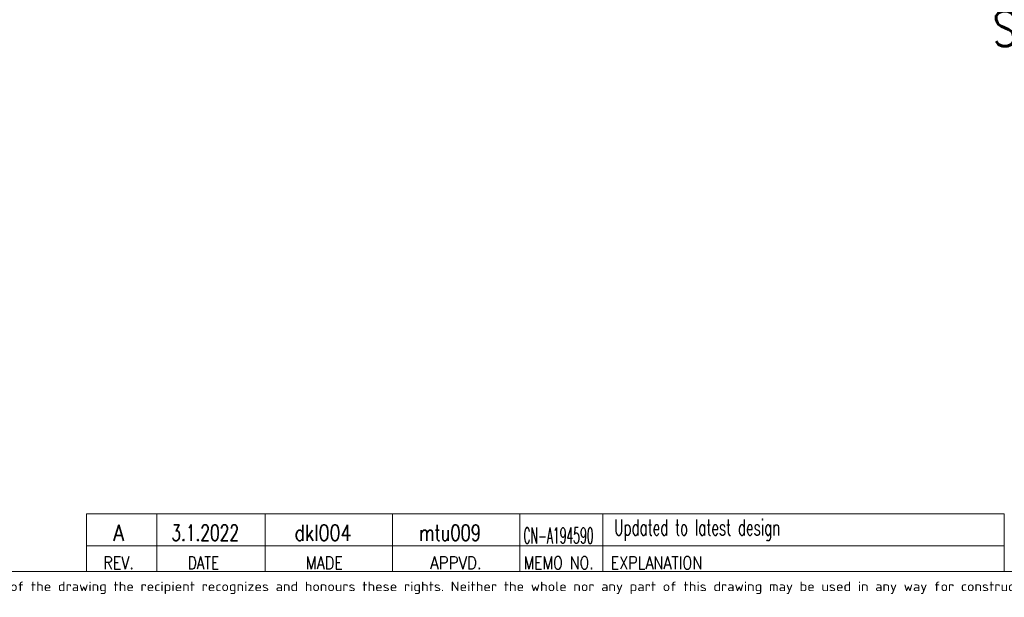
# Model space of a CAD drawing. Header units: inches. Extents: x 0 to 23760, y -13 to 16800.
# Tile 154 of 247: x 9978 to 16159, y 39 to 3665. Entities that reach past the tile are written whole.
import ezdxf

# ---------------------------------------------------------------- set-up
doc = ezdxf.new("R2010")
doc.units = ezdxf.units.IN
doc.layers.add('210', color=7, linetype='Continuous', true_color=0xffffff)
doc.layers.add('254', color=7, linetype='Continuous', true_color=0xffffff)
doc.styles.add('iso-1', font='isocp.shx')
doc.styles.add('latin_extended', font='simplex.shx')

msp = doc.modelspace()

# ---------------------------------------------------------------- linework, layer by layer
at = {"layer": '210', "color": 7, "linetype": 'Continuous', "lineweight": 18}
msp.add_line((200, 200), (23560, 200), dxfattribs=at)
at = {"layer": '254', "color": 7, "linetype": 'Continuous', "lineweight": 18}
for p, q in [((10398.467, 202.984), (10398.467, 562.984)), ((16158.482, 361.503), (10398.482, 361.503))]:
    msp.add_line(p, q, dxfattribs=at)
at = {"layer": '254', "color": 7, "linetype": 'Continuous', "lineweight": 13}
msp.add_line((16158.477, 562.984), (10398.477, 562.984), dxfattribs=at)
at = {"layer": '254', "color": 3, "linetype": 'Continuous', "lineweight": 18}
for p, q in [((10838.467, 562.984), (10838.467, 202.984)), ((11518.467, 202.984), (11518.467, 562.984)), ((12318.467, 562.984), (12318.467, 202.984)), ((13118.467, 202.984), (13118.467, 562.984)), ((13638.467, 562.984), (13638.467, 202.984))]:
    msp.add_line(p, q, dxfattribs=at)
at = {"layer": '254', "color": 3, "linetype": 'Continuous', "lineweight": 13}
for p, q in [((16158.467, 202.984), (16158.457, 562.984)), ((16158.487, 201.503), (10398.487, 201.503))]:
    msp.add_line(p, q, dxfattribs=at)

# ---------------------------------------------------------------- texts
at = {"layer": '210', "color": 211, "linetype": 'Continuous', "lineweight": 13, "insert": (7369.968, 59.059), "char_height": 60, "attachment_point": 7, "line_spacing_factor": 0.963855, "style": 'iso-1'}
msp.add_mtext('\\W1.2083;Copyright Wärtsilä. All rights reserved. By taking possession of the drawing the recipient recognizes and honours these rights. Neither the whole nor any part of this drawing may be used in any way for construction, fabrication, marketing or any other', dxfattribs=at)
at = {"layer": '254', "color": 2, "linetype": 'Continuous', "lineweight": 13, "insert": (16084.335, 3425.835), "char_height": 220, "attachment_point": 7, "line_spacing_factor": 0.963855, "style": 'latin_extended'}
msp.add_mtext('\\W0.8317;Service space see drawing DAAF533942', dxfattribs=at)
at = {"layer": '254', "color": 3, "linetype": 'Continuous', "lineweight": 18, "char_height": 100, "attachment_point": 7, "line_spacing_factor": 0.963855, "style": 'latin_extended'}
for s, insert in [('\\W0.7093;3.1.2022', (10929.993, 393.801)), ('\\W0.8021;dkl004', (11703.473, 393.801)), ('\\W0.7468;mtu009', (12486.586, 393.801)), ('\\W0.6187;Updated to latest design', (13710.415, 393.801)), ('\\W0.8818;A', (10566.073, 393.801)), ('\\W0.4963;CN-A194590', (13140.413, 376.3))]:
    msp.add_mtext(s, dxfattribs=dict(at, insert=insert))
at = {"layer": '254', "color": 211, "linetype": 'Continuous', "lineweight": 18, "char_height": 80, "attachment_point": 7, "line_spacing_factor": 0.963855, "style": 'latin_extended'}
for s, insert in [('\\W0.8203;REV.', (10503.477, 215.269)), ('\\W0.7715;DATE', (11033.725, 215.269)), ('\\W0.8285;MADE', (11774.163, 215.269)), ('\\W0.8648;APPVD.', (12554.603, 215.269)), ('\\W0.8075;MEMO NO.', (13141.477, 215.269)), ('\\W0.8275;EXPLANATION', (13687.336, 215.269))]:
    msp.add_mtext(s, dxfattribs=dict(at, insert=insert))

doc.saveas('drawing.dxf')
